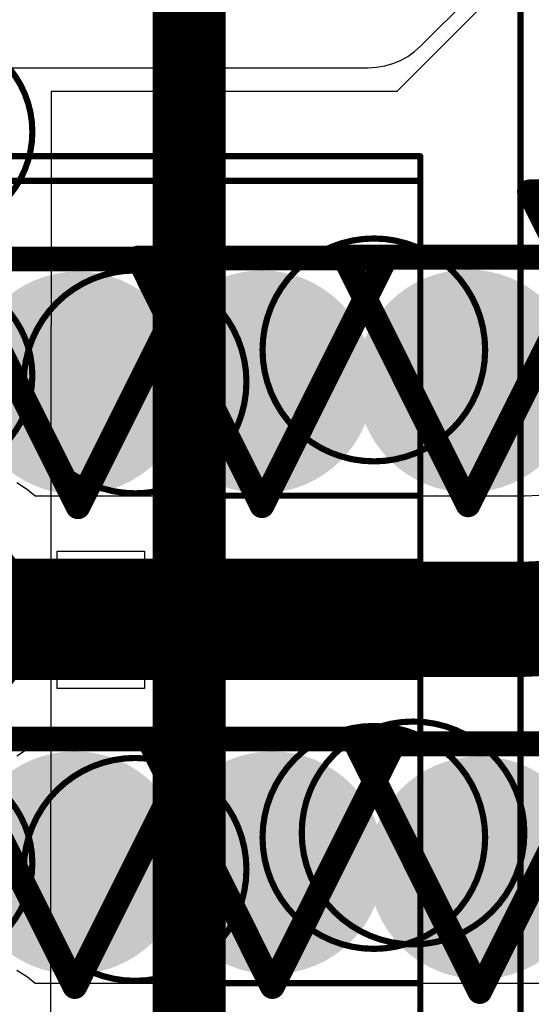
# Model space of a CAD drawing. Header units: inches. Extents: x -2.3 to 12.7, y -2.8 to 6.7.
# Tile 94 of 171: x 0.3721 to 0.4135, y 0.8944 to 0.9739. Entities that reach past the tile are written whole.
import ezdxf

# ---------------------------------------------------------------- set-up
doc = ezdxf.new("R2010")
doc.units = ezdxf.units.IN
doc.header["$MEASUREMENT"] = 0
for name, color, linetype in [('Bottom Layer', 5, 'Continuous'), ('Drill Drawing', 1, 'Continuous'), ('fanoutbga', 56, 'Continuous'), ('L2_GND1', 16, 'Continuous'), ('L3_PWR1', 130, 'Continuous'), ('M5 Assembly Top', 56, 'Continuous'), ('PCB_dimesnion_airgap_trace_width', 56, 'Continuous'), ('Top Layer', 1, 'Continuous'), ('Top Overlay', 2, 'Continuous'), ('Top Solder', 216, 'Continuous'), ('Via Holes', 16, 'Continuous')]:
    doc.layers.add(name, color=color, linetype=linetype)

# ---------------------------------------------------------------- blocks, each defined once
blk = doc.blocks.new('AMF0102A_MFG_36')
at = {"layer": 'M5 Assembly Top'}
blk.add_lwpolyline([(0.128937, 0.128937, 0.005906, 0.005906, 0), (-0.128937, 0.128937, 0.005906, 0.005906, 0)], format="xyseb", dxfattribs=at)
at = {"layer": 'Top Overlay'}
blk.add_lwpolyline([(0.128937, 0.128937, 0.005906, 0.005906, 0), (-0.128937, 0.128937, 0.005906, 0.005906, 0)], format="xyseb", dxfattribs=at)

msp = doc.modelspace()

# ---------------------------------------------------------------- hatches: boundary and pattern name
at = {"layer": 'Bottom Layer'}
h = msp.add_hatch(color=5, dxfattribs=at)
edge = h.paths.add_edge_path()
edge.add_arc((0.376846, 0.944568), 0.009, 0, 360)
h = msp.add_hatch(color=5, dxfattribs=at)
edge = h.paths.add_edge_path()
edge.add_arc((0.39172, 0.944655), 0.009, 0, 360)
h = msp.add_hatch(color=5, dxfattribs=at)
edge = h.paths.add_edge_path()
edge.add_arc((0.408387, 0.944723), 0.009, 0, 360)
h = msp.add_hatch(color=5, dxfattribs=at)
edge = h.paths.add_edge_path()
edge.add_arc((0.376588, 0.905819), 0.009, 0, 360)
h = msp.add_hatch(color=5, dxfattribs=at)
edge = h.paths.add_edge_path()
edge.add_arc((0.39256, 0.905819), 0.009, 0, 360)
h = msp.add_hatch(color=5, dxfattribs=at)
edge = h.paths.add_edge_path()
edge.add_arc((0.409331, 0.905419), 0.009, 0, 360)
at = {"layer": 'L2_GND1'}
h = msp.add_hatch(color=16, dxfattribs=at)
edge = h.paths.add_edge_path()
edge.add_arc((0.376846, 0.944568), 0.009, 0, 360)
h = msp.add_hatch(color=16, dxfattribs=at)
edge = h.paths.add_edge_path()
edge.add_arc((0.39172, 0.944655), 0.009, 0, 360)
h = msp.add_hatch(color=16, dxfattribs=at)
edge = h.paths.add_edge_path()
edge.add_arc((0.408387, 0.944723), 0.009, 0, 360)
h = msp.add_hatch(color=16, dxfattribs=at)
edge = h.paths.add_edge_path()
edge.add_arc((0.376588, 0.905819), 0.009, 0, 360)
h = msp.add_hatch(color=16, dxfattribs=at)
edge = h.paths.add_edge_path()
edge.add_arc((0.39256, 0.905819), 0.009, 0, 360)
h = msp.add_hatch(color=16, dxfattribs=at)
edge = h.paths.add_edge_path()
edge.add_arc((0.409331, 0.905419), 0.009, 0, 360)
at = {"layer": 'L3_PWR1'}
h = msp.add_hatch(color=130, dxfattribs=at)
edge = h.paths.add_edge_path()
edge.add_arc((0.376846, 0.944568), 0.009, 0, 360)
h = msp.add_hatch(color=130, dxfattribs=at)
edge = h.paths.add_edge_path()
edge.add_arc((0.39172, 0.944655), 0.009, 0, 360)
h = msp.add_hatch(color=130, dxfattribs=at)
edge = h.paths.add_edge_path()
edge.add_arc((0.408387, 0.944723), 0.009, 0, 360)
h = msp.add_hatch(color=130, dxfattribs=at)
edge = h.paths.add_edge_path()
edge.add_arc((0.376588, 0.905819), 0.009, 0, 360)
h = msp.add_hatch(color=130, dxfattribs=at)
edge = h.paths.add_edge_path()
edge.add_arc((0.39256, 0.905819), 0.009, 0, 360)
h = msp.add_hatch(color=130, dxfattribs=at)
edge = h.paths.add_edge_path()
edge.add_arc((0.409331, 0.905419), 0.009, 0, 360)
at = {"layer": 'Top Layer'}
h = msp.add_hatch(color=1, dxfattribs=at)
edge = h.paths.add_edge_path()
edge.add_arc((0.376846, 0.944568), 0.009, 0, 360)
h = msp.add_hatch(color=1, dxfattribs=at)
edge = h.paths.add_edge_path()
edge.add_arc((0.39172, 0.944655), 0.009, 0, 360)
h = msp.add_hatch(color=1, dxfattribs=at)
edge = h.paths.add_edge_path()
edge.add_arc((0.408387, 0.944723), 0.009, 0, 360)
h = msp.add_hatch(color=1, dxfattribs=at)
edge = h.paths.add_edge_path()
edge.add_arc((0.376588, 0.905819), 0.009, 0, 360)
h = msp.add_hatch(color=1, dxfattribs=at)
edge = h.paths.add_edge_path()
edge.add_arc((0.39256, 0.905819), 0.009, 0, 360)
h = msp.add_hatch(color=1, dxfattribs=at)
edge = h.paths.add_edge_path()
edge.add_arc((0.409331, 0.905419), 0.009, 0, 360)
at = {"layer": 'Via Holes'}
h = msp.add_hatch(color=7, dxfattribs=at)
edge = h.paths.add_edge_path()
edge.add_arc((0.39172, 0.944655), 0.004, 0, 360)
h = msp.add_hatch(color=7, dxfattribs=at)
edge = h.paths.add_edge_path()
edge.add_arc((0.408387, 0.944723), 0.004, 0, 360)
h = msp.add_hatch(color=7, dxfattribs=at)
edge = h.paths.add_edge_path()
edge.add_arc((0.376846, 0.944568), 0.004, 0, 360)
h = msp.add_hatch(color=7, dxfattribs=at)
edge = h.paths.add_edge_path()
edge.add_arc((0.376588, 0.905819), 0.004, 0, 360)
h = msp.add_hatch(color=7, dxfattribs=at)
edge = h.paths.add_edge_path()
edge.add_arc((0.39256, 0.905819), 0.004, 0, 360)
h = msp.add_hatch(color=7, dxfattribs=at)
edge = h.paths.add_edge_path()
edge.add_arc((0.409331, 0.905419), 0.004, 0, 360)

# ---------------------------------------------------------------- linework, layer by layer
at = {"layer": 'Drill Drawing'}
for points in [[(0.413345, 0.959999, 0.002, 0.002, 0), (0.433345, 0.959999, 0.002, 0.002, 0)], [(0.413345, 0.959999, 0.002, 0.002, 0), (0.423345, 0.939999, 0.002, 0.002, 0)], [(0.366846, 0.954568, 0.002, 0.002, 0), (0.386846, 0.954568, 0.002, 0.002, 0)], [(0.366846, 0.954568, 0.002, 0.002, 0), (0.376846, 0.934568, 0.002, 0.002, 0)], [(0.376846, 0.934568, 0.002, 0.002, 0), (0.386846, 0.954568, 0.002, 0.002, 0)], [(0.38172, 0.954655, 0.002, 0.002, 0), (0.40172, 0.954655, 0.002, 0.002, 0)], [(0.38172, 0.954655, 0.002, 0.002, 0), (0.39172, 0.934655, 0.002, 0.002, 0)], [(0.39172, 0.934655, 0.002, 0.002, 0), (0.40172, 0.954655, 0.002, 0.002, 0)], [(0.398387, 0.954723, 0.002, 0.002, 0), (0.418387, 0.954723, 0.002, 0.002, 0)], [(0.398387, 0.954723, 0.002, 0.002, 0), (0.408387, 0.934723, 0.002, 0.002, 0)], [(0.408387, 0.934723, 0.002, 0.002, 0), (0.418387, 0.954723, 0.002, 0.002, 0)], [(0.366588, 0.915819, 0.002, 0.002, 0), (0.386588, 0.915819, 0.002, 0.002, 0)], [(0.366588, 0.915819, 0.002, 0.002, 0), (0.376588, 0.895819, 0.002, 0.002, 0)], [(0.376588, 0.895819, 0.002, 0.002, 0), (0.386588, 0.915819, 0.002, 0.002, 0)], [(0.38256, 0.915819, 0.002, 0.002, 0), (0.40256, 0.915819, 0.002, 0.002, 0)], [(0.38256, 0.915819, 0.002, 0.002, 0), (0.39256, 0.895819, 0.002, 0.002, 0)], [(0.39256, 0.895819, 0.002, 0.002, 0), (0.40256, 0.915819, 0.002, 0.002, 0)], [(0.399331, 0.915419, 0.002, 0.002, 0), (0.419331, 0.915419, 0.002, 0.002, 0)], [(0.399331, 0.915419, 0.002, 0.002, 0), (0.409331, 0.895419, 0.002, 0.002, 0)], [(0.409331, 0.895419, 0.002, 0.002, 0), (0.419331, 0.915419, 0.002, 0.002, 0)]]:
    msp.add_lwpolyline(points, format="xyseb", dxfattribs=at)
for points in [[(0.412845, 0.959999, 0.001, 0.001, 1), (0.413845, 0.959999, 0.001, 0.001, 1)], [(0.412845, 0.959999, 0.001, 0.001, 1), (0.413845, 0.959999, 0.001, 0.001, 1)], [(0.38122, 0.954655, 0.001, 0.001, 1), (0.38222, 0.954655, 0.001, 0.001, 1)], [(0.38122, 0.954655, 0.001, 0.001, 1), (0.38222, 0.954655, 0.001, 0.001, 1)], [(0.386346, 0.954568, 0.001, 0.001, 1), (0.387346, 0.954568, 0.001, 0.001, 1)], [(0.386346, 0.954568, 0.001, 0.001, 1), (0.387346, 0.954568, 0.001, 0.001, 1)], [(0.397887, 0.954723, 0.001, 0.001, 1), (0.398887, 0.954723, 0.001, 0.001, 1)], [(0.397887, 0.954723, 0.001, 0.001, 1), (0.398887, 0.954723, 0.001, 0.001, 1)], [(0.40122, 0.954655, 0.001, 0.001, 1), (0.40222, 0.954655, 0.001, 0.001, 1)], [(0.40122, 0.954655, 0.001, 0.001, 1), (0.40222, 0.954655, 0.001, 0.001, 1)], [(0.376346, 0.934568, 0.001, 0.001, 1), (0.377346, 0.934568, 0.001, 0.001, 1)], [(0.376346, 0.934568, 0.001, 0.001, 1), (0.377346, 0.934568, 0.001, 0.001, 1)], [(0.39122, 0.934655, 0.001, 0.001, 1), (0.39222, 0.934655, 0.001, 0.001, 1)], [(0.39122, 0.934655, 0.001, 0.001, 1), (0.39222, 0.934655, 0.001, 0.001, 1)], [(0.407887, 0.934723, 0.001, 0.001, 1), (0.408887, 0.934723, 0.001, 0.001, 1)], [(0.407887, 0.934723, 0.001, 0.001, 1), (0.408887, 0.934723, 0.001, 0.001, 1)], [(0.38206, 0.915819, 0.001, 0.001, 1), (0.38306, 0.915819, 0.001, 0.001, 1)], [(0.38206, 0.915819, 0.001, 0.001, 1), (0.38306, 0.915819, 0.001, 0.001, 1)], [(0.386088, 0.915819, 0.001, 0.001, 1), (0.387088, 0.915819, 0.001, 0.001, 1)], [(0.386088, 0.915819, 0.001, 0.001, 1), (0.387088, 0.915819, 0.001, 0.001, 1)], [(0.398831, 0.915419, 0.001, 0.001, 1), (0.399831, 0.915419, 0.001, 0.001, 1)], [(0.398831, 0.915419, 0.001, 0.001, 1), (0.399831, 0.915419, 0.001, 0.001, 1)], [(0.40206, 0.915819, 0.001, 0.001, 1), (0.40306, 0.915819, 0.001, 0.001, 1)], [(0.40206, 0.915819, 0.001, 0.001, 1), (0.40306, 0.915819, 0.001, 0.001, 1)], [(0.376088, 0.895819, 0.001, 0.001, 1), (0.377088, 0.895819, 0.001, 0.001, 1)], [(0.376088, 0.895819, 0.001, 0.001, 1), (0.377088, 0.895819, 0.001, 0.001, 1)], [(0.39206, 0.895819, 0.001, 0.001, 1), (0.39306, 0.895819, 0.001, 0.001, 1)], [(0.39206, 0.895819, 0.001, 0.001, 1), (0.39306, 0.895819, 0.001, 0.001, 1)], [(0.408831, 0.895419, 0.001, 0.001, 1), (0.409831, 0.895419, 0.001, 0.001, 1)], [(0.408831, 0.895419, 0.001, 0.001, 1), (0.409831, 0.895419, 0.001, 0.001, 1)]]:
    msp.add_lwpolyline(points, format="xyseb", close=True, dxfattribs=at)
at = {"layer": 'fanoutbga'}
for points in [[(0.373155, 0.964845, 0.0005, 0.0005, 1), (0.357155, 0.964845, 0.0005, 0.0005, 1)], [(0.37303, 0.964845, 0.00025, 0.00025, 1), (0.37328, 0.964845, 0.00025, 0.00025, 1)], [(0.409767, 0.947234, 0.0005, 0.0005, 1), (0.391767, 0.947234, 0.0005, 0.0005, 1)], [(0.409767, 0.947234, 0.0005, 0.0005, 1), (0.391767, 0.947234, 0.0005, 0.0005, 1)], [(0.373155, 0.94516, 0.0005, 0.0005, 1), (0.357155, 0.94516, 0.0005, 0.0005, 1)], [(0.390465, 0.944651, 0.0005, 0.0005, 1), (0.372465, 0.944651, 0.0005, 0.0005, 1)], [(0.390465, 0.944651, 0.0005, 0.0005, 1), (0.372465, 0.944651, 0.0005, 0.0005, 1)], [(0.391642, 0.947234, 0.00025, 0.00025, 1), (0.391892, 0.947234, 0.00025, 0.00025, 1)], [(0.391642, 0.947234, 0.00025, 0.00025, 1), (0.391892, 0.947234, 0.00025, 0.00025, 1)], [(0.409642, 0.947234, 0.00025, 0.00025, 1), (0.409892, 0.947234, 0.00025, 0.00025, 1)], [(0.409642, 0.947234, 0.00025, 0.00025, 1), (0.409892, 0.947234, 0.00025, 0.00025, 1)], [(0.37234, 0.944651, 0.00025, 0.00025, 1), (0.37259, 0.944651, 0.00025, 0.00025, 1)], [(0.37234, 0.944651, 0.00025, 0.00025, 1), (0.37259, 0.944651, 0.00025, 0.00025, 1)], [(0.37303, 0.94516, 0.00025, 0.00025, 1), (0.37328, 0.94516, 0.00025, 0.00025, 1)], [(0.39034, 0.944651, 0.00025, 0.00025, 1), (0.39059, 0.944651, 0.00025, 0.00025, 1)], [(0.39034, 0.944651, 0.00025, 0.00025, 1), (0.39059, 0.944651, 0.00025, 0.00025, 1)], [(0.373155, 0.925475, 0.0005, 0.0005, 1), (0.357155, 0.925475, 0.0005, 0.0005, 1)], [(0.37303, 0.925475, 0.00025, 0.00025, 1), (0.37328, 0.925475, 0.00025, 0.00025, 1)], [(0.409767, 0.907864, 0.0005, 0.0005, 1), (0.391767, 0.907864, 0.0005, 0.0005, 1)], [(0.409767, 0.907864, 0.0005, 0.0005, 1), (0.391767, 0.907864, 0.0005, 0.0005, 1)], [(0.412937, 0.908224, 0.0005, 0.0005, 1), (0.394937, 0.908224, 0.0005, 0.0005, 1)], [(0.412937, 0.908224, 0.0005, 0.0005, 1), (0.394937, 0.908224, 0.0005, 0.0005, 1)], [(0.390465, 0.905281, 0.0005, 0.0005, 1), (0.372465, 0.905281, 0.0005, 0.0005, 1)], [(0.390465, 0.905281, 0.0005, 0.0005, 1), (0.372465, 0.905281, 0.0005, 0.0005, 1)], [(0.373155, 0.90579, 0.0005, 0.0005, 1), (0.357155, 0.90579, 0.0005, 0.0005, 1)], [(0.391642, 0.907864, 0.00025, 0.00025, 1), (0.391892, 0.907864, 0.00025, 0.00025, 1)], [(0.391642, 0.907864, 0.00025, 0.00025, 1), (0.391892, 0.907864, 0.00025, 0.00025, 1)], [(0.394812, 0.908224, 0.00025, 0.00025, 1), (0.395062, 0.908224, 0.00025, 0.00025, 1)], [(0.394812, 0.908224, 0.00025, 0.00025, 1), (0.395062, 0.908224, 0.00025, 0.00025, 1)], [(0.409642, 0.907864, 0.00025, 0.00025, 1), (0.409892, 0.907864, 0.00025, 0.00025, 1)], [(0.409642, 0.907864, 0.00025, 0.00025, 1), (0.409892, 0.907864, 0.00025, 0.00025, 1)], [(0.412812, 0.908224, 0.00025, 0.00025, 1), (0.413062, 0.908224, 0.00025, 0.00025, 1)], [(0.412812, 0.908224, 0.00025, 0.00025, 1), (0.413062, 0.908224, 0.00025, 0.00025, 1)], [(0.37303, 0.90579, 0.00025, 0.00025, 1), (0.37328, 0.90579, 0.00025, 0.00025, 1)], [(0.37234, 0.905281, 0.00025, 0.00025, 1), (0.37259, 0.905281, 0.00025, 0.00025, 1)], [(0.37234, 0.905281, 0.00025, 0.00025, 1), (0.37259, 0.905281, 0.00025, 0.00025, 1)], [(0.39034, 0.905281, 0.00025, 0.00025, 1), (0.39059, 0.905281, 0.00025, 0.00025, 1)], [(0.39034, 0.905281, 0.00025, 0.00025, 1), (0.39059, 0.905281, 0.00025, 0.00025, 1)]]:
    msp.add_lwpolyline(points, format="xyseb", close=True, dxfattribs=at)
msp.add_lwpolyline([(0.365155, 0.925475, 0.004, 0.004, 0), (0.421595, 0.925475, 0.004, 0.004, 0)], format="xyseb", dxfattribs=at)
at = {"layer": 'PCB_dimesnion_airgap_trace_width'}
for points in [[(0.412631, 0.780985, 0.0005, 0.0005, 0), (0.412631, 0.97941, 0.0005, 0.0005, 0)], [(0.323426, 0.962874, 0.0005, 0.0005, 0), (0.404521, 0.962874, 0.0005, 0.0005, 0)], [(0.32382, 0.962874, 0.0005, 0.0005, 0), (0.404521, 0.962874, 0.0005, 0.0005, 0)], [(0.32382, 0.962874, 0.0005, 0.0005, 0), (0.404521, 0.962874, 0.0005, 0.0005, 0)], [(0.365151, 0.962874, 0.0005, 0.0005, 0), (0.404521, 0.962874, 0.0005, 0.0005, 0)], [(0.404521, 0.79752, 0.0005, 0.0005, 0), (0.404521, 0.962874, 0.0005, 0.0005, 0)], [(0.404521, 0.79752, 0.0005, 0.0005, 0), (0.404521, 0.962874, 0.0005, 0.0005, 0)], [(0.404521, 0.79752, 0.0005, 0.0005, 0), (0.404521, 0.962874, 0.0005, 0.0005, 0)], [(0.404521, 0.79752, 0.0005, 0.0005, 0), (0.404521, 0.962874, 0.0005, 0.0005, 0)], [(0.32382, 0.960885, 0.0005, 0.0005, 0), (0.404521, 0.960885, 0.0005, 0.0005, 0)], [(0.404521, 0.935463, 0.0005, 0.0005, 0), (0.404521, 0.960885, 0.0005, 0.0005, 0)], [(0.384836, 0.915486, 0.0005, 0.0005, 0), (0.384836, 0.935463, 0.0005, 0.0005, 0)], [(0.384836, 0.935463, 0.0005, 0.0005, 0), (0.404521, 0.935463, 0.0005, 0.0005, 0)], [(0.366775, 0.930124, 0.0005, 0.0005, 0), (0.404521, 0.930124, 0.0005, 0.0005, 0)], [(0.404521, 0.930124, 0.0005, 0.0005, 0), (0.404521, 0.920825, 0.0005, 0.0005, 0)], [(0.366752, 0.920825, 0.0005, 0.0005, 0), (0.404521, 0.920825, 0.0005, 0.0005, 0)], [(0.384836, 0.915486, 0.0005, 0.0005, 0), (0.404521, 0.915486, 0.0005, 0.0005, 0)], [(0.404521, 0.896093, 0.0005, 0.0005, 0), (0.404521, 0.915486, 0.0005, 0.0005, 0)], [(0.384836, 0.876116, 0.0005, 0.0005, 0), (0.384836, 0.896093, 0.0005, 0.0005, 0)], [(0.384836, 0.896093, 0.0005, 0.0005, 0), (0.404521, 0.896093, 0.0005, 0.0005, 0)]]:
    msp.add_lwpolyline(points, format="xyseb", dxfattribs=at)
for points in [[(0.404396, 0.962874, 0.00025, 0.00025, 1), (0.404646, 0.962874, 0.00025, 0.00025, 1)], [(0.404396, 0.962874, 0.00025, 0.00025, 1), (0.404646, 0.962874, 0.00025, 0.00025, 1)], [(0.404396, 0.962874, 0.00025, 0.00025, 1), (0.404646, 0.962874, 0.00025, 0.00025, 1)], [(0.404396, 0.962874, 0.00025, 0.00025, 1), (0.404646, 0.962874, 0.00025, 0.00025, 1)], [(0.404396, 0.962874, 0.00025, 0.00025, 1), (0.404646, 0.962874, 0.00025, 0.00025, 1)], [(0.404396, 0.962874, 0.00025, 0.00025, 1), (0.404646, 0.962874, 0.00025, 0.00025, 1)], [(0.404396, 0.962874, 0.00025, 0.00025, 1), (0.404646, 0.962874, 0.00025, 0.00025, 1)], [(0.404396, 0.962874, 0.00025, 0.00025, 1), (0.404646, 0.962874, 0.00025, 0.00025, 1)], [(0.404396, 0.960885, 0.00025, 0.00025, 1), (0.404646, 0.960885, 0.00025, 0.00025, 1)], [(0.404396, 0.960885, 0.00025, 0.00025, 1), (0.404646, 0.960885, 0.00025, 0.00025, 1)], [(0.384711, 0.935463, 0.00025, 0.00025, 1), (0.384961, 0.935463, 0.00025, 0.00025, 1)], [(0.384711, 0.935463, 0.00025, 0.00025, 1), (0.384961, 0.935463, 0.00025, 0.00025, 1)], [(0.404396, 0.935463, 0.00025, 0.00025, 1), (0.404646, 0.935463, 0.00025, 0.00025, 1)], [(0.404396, 0.935463, 0.00025, 0.00025, 1), (0.404646, 0.935463, 0.00025, 0.00025, 1)], [(0.404396, 0.930124, 0.00025, 0.00025, 1), (0.404646, 0.930124, 0.00025, 0.00025, 1)], [(0.404396, 0.930124, 0.00025, 0.00025, 1), (0.404646, 0.930124, 0.00025, 0.00025, 1)], [(0.404396, 0.920825, 0.00025, 0.00025, 1), (0.404646, 0.920825, 0.00025, 0.00025, 1)], [(0.404396, 0.920825, 0.00025, 0.00025, 1), (0.404646, 0.920825, 0.00025, 0.00025, 1)], [(0.384711, 0.915486, 0.00025, 0.00025, 1), (0.384961, 0.915486, 0.00025, 0.00025, 1)], [(0.384711, 0.915486, 0.00025, 0.00025, 1), (0.384961, 0.915486, 0.00025, 0.00025, 1)], [(0.404396, 0.915486, 0.00025, 0.00025, 1), (0.404646, 0.915486, 0.00025, 0.00025, 1)], [(0.404396, 0.915486, 0.00025, 0.00025, 1), (0.404646, 0.915486, 0.00025, 0.00025, 1)], [(0.384711, 0.896093, 0.00025, 0.00025, 1), (0.384961, 0.896093, 0.00025, 0.00025, 1)], [(0.384711, 0.896093, 0.00025, 0.00025, 1), (0.384961, 0.896093, 0.00025, 0.00025, 1)], [(0.404396, 0.896093, 0.00025, 0.00025, 1), (0.404646, 0.896093, 0.00025, 0.00025, 1)], [(0.404396, 0.896093, 0.00025, 0.00025, 1), (0.404646, 0.896093, 0.00025, 0.00025, 1)]]:
    msp.add_lwpolyline(points, format="xyseb", close=True, dxfattribs=at)
at = {"layer": 'Top Layer'}
for p, q in [((0.404567, 0.971782), (0.439876, 1.007092)), ((0.404064, 0.971333), (0.404567, 0.971782)), ((0.402925, 0.970617), (0.403514, 0.970943)), ((0.403514, 0.970943), (0.404064, 0.971333)), ((0.40099, 0.97006), (0.401655, 0.970173)), ((0.401655, 0.970173), (0.402302, 0.970359)), ((0.402302, 0.970359), (0.402925, 0.970617)), ((0.363011, 0.970022), (0.400315, 0.970022)), ((0.400315, 0.970022), (0.400317, 0.970022)), ((0.400317, 0.970022), (0.40099, 0.97006)), ((0.372756, 0.935936), (0.371912, 0.9365)), ((0.373393, 0.935434), (0.372756, 0.935936)), ((0.412837, 0.935434), (0.373393, 0.935434)), ((0.412964, 0.935428), (0.412837, 0.935434)), ((0.414153, 0.935465), (0.412964, 0.935428)), ((0.372756, 0.915013), (0.373393, 0.915515)), ((0.373393, 0.915515), (0.412837, 0.915515)), ((0.412837, 0.915515), (0.412837, 0.915515)), ((0.412837, 0.915515), (0.412844, 0.915515)), ((0.412844, 0.915515), (0.414656, 0.915554)), ((0.371912, 0.914449), (0.372756, 0.915013)), ((0.372756, 0.896566), (0.371912, 0.89713)), ((0.373393, 0.896064), (0.372756, 0.896566)), ((0.578788, 0.896064), (0.373393, 0.896064))]:
    msp.add_line(p, q, dxfattribs=at)
for points in [[(0.435281, 0.934771, 0.0093, 0.0093, -0.198912), (0.412837, 0.925475, 0.0093, 0.0093, 0)], [(0.365155, 0.925475, 0.0093, 0.0093, 0), (0.412837, 0.925475, 0.0093, 0.0093, 0)]]:
    msp.add_lwpolyline(points, format="xyseb", dxfattribs=at)
msp.add_lwpolyline([(0.410512, 0.925475, 0.00465, 0.00465, 1), (0.415162, 0.925475, 0.00465, 0.00465, 1)], format="xyseb", close=True, dxfattribs=at)
msp.add_lwpolyline([(0.410512, 0.925475, 0.00465, 0.00465, 1), (0.415162, 0.925475, 0.00465, 0.00465, 1)], format="xyseb", close=True, dxfattribs=at)
at = {"layer": 'Top Solder'}
for p, q in [((0.442618, 1.008106), (0.402617, 0.968105)), ((0.374675, 0.968105), (0.374599, 0.855198)), ((0.402617, 0.968105), (0.374675, 0.968105)), ((0.37515, 0.930979), (0.382217, 0.930979)), ((0.37515, 0.919886), (0.37515, 0.930979)), ((0.382217, 0.930979), (0.382216, 0.919886)), ((0.382216, 0.919886), (0.37515, 0.919886))]:
    msp.add_line(p, q, dxfattribs=at)

# ---------------------------------------------------------------- block references
at = {"rotation": 270}
msp.add_blockref('AMF0102A_MFG_36', (0.256888, 0.856577), dxfattribs=at)

doc.saveas('drawing.dxf')
